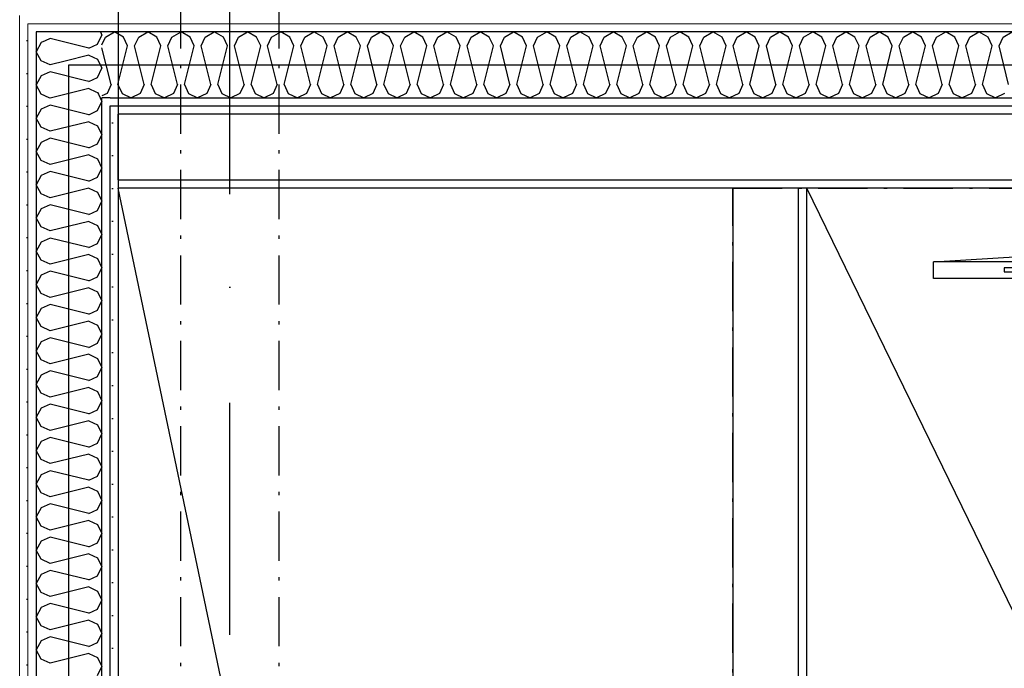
# Model space of a CAD drawing. Header units: millimetres. Extents: x -173281 to 144469, y -85977 to 83288.
# Tile 176 of 256: x -65223 to -63725, y -30455 to -29468. Entities that reach past the tile are written whole.
import ezdxf
from ezdxf.enums import TextEntityAlignment as Align

# ---------------------------------------------------------------- set-up
doc = ezdxf.new("R2010")
doc.units = ezdxf.units.MM
doc.header["$LTSCALE"] = 0.5
doc.header["$MEASUREMENT"] = 0
for name, pattern in [('Akselinje', [1500, 1000, -200, 100, -200]), ('Over snittplan', [260, 150, -50, 10, -50]), ('PLINE', [0]), ('Prikk & stiplet', [1340.555525, 705.555534, -352.777767, 0, -282.222223])]:
    doc.linetypes.add(name, pattern=pattern)
for name, color, linetype in [('223- Bjelker', 7, 'Continuous'), ('24-- Innervegger (Skravur)(Nye konstruksjoner)', 7, 'Continuous'), ('24-- Innervegger(Nye konstruksjoner)', 7, 'Continuous'), ('242- Ikke-bærende innervegger (Skravur)(Nye konstruksjoner)', 7, 'Continuous'), ('242- Ikke-bærende innervegger(Nye konstruksjoner)', 7, 'Continuous'), ('245- Skjørt(Nye konstruksjoner)', 7, 'Continuous'), ('255- Gulvoverflate(Nye konstruksjoner)', 7, 'Continuous'), ('256- Faste himlinger og overflatebehandling(Nye konstruksjoner)', 7, 'Continuous'), ('279- Annet fast inventar(Nye konstruksjoner)', 7, 'Continuous'), ('82-- Modullinjer', 7, 'Continuous'), ('862- M___Nettoareal(Nye konstruksjoner)', 7, 'Continuous'), ('862- M___Nettoareal(Polylinje)(Nye konstruksjoner)', 7, 'Continuous'), ('862- M___Nettoareal(Tekst)(Nye konstruksjoner)', 7, 'Continuous')]:
    doc.layers.add(name, color=color, linetype=linetype)
doc.layers.add('236- Innvendig kledning og overflate(Nye konstruksjoner)', color=7, linetype='Continuous', lineweight=0)
doc.styles.add('GENERATED_STYLE_1', font='arial.ttf')
doc.styles.add('GENERATED_STYLE_2', font='arial.ttf')
doc.linetypes.add('Lydfuge betonggolv', pattern='A,0,[5,A-2607.111 Plan 1. etasje1.Shx,S=3.968254,R=0,X=0,Y=-3.46945e-18],-600,0', length=600)
pattern_1 = [(180, (0, 0), (0, 86.60254), [0, -50]), (180, (-25, -43.3), (0, 86.60254), [0, -50])]
pattern_2 = [(270, (0, 0), (86.60254, 0), [0, -50]), (270, (43.3, -25), (86.60254, 0), [0, -50])]

# ---------------------------------------------------------------- blocks, each defined once
blk = doc.blocks.new('*X40')
at = {"layer": '24-- Innervegger (Skravur)(Nye konstruksjoner)', "linetype": 'PLINE'}
for p, q in [((-65098.2, -29506.7), (-65092.7, -29494.6)), ((-65092.7, -29494.6), (-65078.9, -29486.9)), ((-65065.1, -29494.6), (-65078.9, -29486.9)), ((-65058.9, -29508.2), (-65065.1, -29494.6)), ((-65048.3, -29508.2), (-65042.1, -29494.6)), ((-65042.1, -29494.6), (-65028.3, -29486.9)), ((-65014.5, -29494.6), (-65028.3, -29486.9)), ((-65008.3, -29508.2), (-65014.5, -29494.6)), ((-64997.7, -29508.2), (-64991.5, -29494.6)), ((-64991.5, -29494.6), (-64977.7, -29486.9)), ((-64963.9, -29494.6), (-64977.7, -29486.9)), ((-64957.7, -29508.2), (-64963.9, -29494.6)), ((-64947.1, -29508.2), (-64940.9, -29494.6)), ((-64940.9, -29494.6), (-64927.1, -29486.9)), ((-64913.3, -29494.6), (-64927.1, -29486.9)), ((-64907.1, -29508.2), (-64913.3, -29494.6)), ((-64896.5, -29508.2), (-64890.3, -29494.6)), ((-64890.3, -29494.6), (-64876.5, -29486.9)), ((-64862.7, -29494.6), (-64876.5, -29486.9)), ((-64856.5, -29508.2), (-64862.7, -29494.6)), ((-64845.9, -29508.2), (-64839.8, -29494.6)), ((-64839.8, -29494.6), (-64825.9, -29486.9)), ((-64812.1, -29494.6), (-64825.9, -29486.9)), ((-64806, -29508.2), (-64812.1, -29494.6)), ((-64795.3, -29508.2), (-64789.2, -29494.6)), ((-64789.2, -29494.6), (-64775.4, -29486.9)), ((-64761.5, -29494.6), (-64775.4, -29486.9)), ((-64755.4, -29508.2), (-64761.5, -29494.6)), ((-64744.7, -29508.2), (-64738.6, -29494.6)), ((-64738.6, -29494.6), (-64724.8, -29486.9)), ((-64711, -29494.6), (-64724.8, -29486.9)), ((-64704.8, -29508.2), (-64711, -29494.6)), ((-64694.2, -29508.2), (-64688, -29494.6)), ((-64688, -29494.6), (-64674.2, -29486.9)), ((-64660.4, -29494.6), (-64674.2, -29486.9)), ((-64654.2, -29508.2), (-64660.4, -29494.6)), ((-64643.6, -29508.2), (-64637.4, -29494.6)), ((-64637.4, -29494.6), (-64623.6, -29486.9)), ((-64609.8, -29494.6), (-64623.6, -29486.9)), ((-64603.6, -29508.2), (-64609.8, -29494.6)), ((-64593, -29508.2), (-64586.8, -29494.6)), ((-64586.8, -29494.6), (-64573, -29486.9)), ((-64559.2, -29494.6), (-64573, -29486.9)), ((-64553, -29508.2), (-64559.2, -29494.6)), ((-64542.4, -29508.2), (-64536.2, -29494.6)), ((-64536.2, -29494.6), (-64522.4, -29486.9)), ((-64508.6, -29494.6), (-64522.4, -29486.9)), ((-64502.4, -29508.2), (-64508.6, -29494.6)), ((-64491.8, -29508.2), (-64485.7, -29494.6)), ((-64485.7, -29494.6), (-64471.8, -29486.9)), ((-64458, -29494.6), (-64471.8, -29486.9)), ((-64451.9, -29508.2), (-64458, -29494.6)), ((-64441.2, -29508.2), (-64435.1, -29494.6)), ((-64435.1, -29494.6), (-64421.3, -29486.9)), ((-64407.4, -29494.6), (-64421.3, -29486.9)), ((-64401.3, -29508.2), (-64407.4, -29494.6)), ((-64390.6, -29508.2), (-64384.5, -29494.6)), ((-64384.5, -29494.6), (-64370.7, -29486.9)), ((-64356.9, -29494.6), (-64370.7, -29486.9)), ((-64350.7, -29508.2), (-64356.9, -29494.6)), ((-64340.1, -29508.2), (-64333.9, -29494.6)), ((-64333.9, -29494.6), (-64320.1, -29486.9)), ((-64306.3, -29494.6), (-64320.1, -29486.9)), ((-64300.1, -29508.2), (-64306.3, -29494.6)), ((-64289.5, -29508.2), (-64283.3, -29494.6)), ((-64283.3, -29494.6), (-64269.5, -29486.9)), ((-64255.7, -29494.6), (-64269.5, -29486.9)), ((-64249.5, -29508.2), (-64255.7, -29494.6)), ((-64238.9, -29508.2), (-64232.7, -29494.6)), ((-64232.7, -29494.6), (-64218.9, -29486.9)), ((-64205.1, -29494.6), (-64218.9, -29486.9)), ((-64198.9, -29508.2), (-64205.1, -29494.6)), ((-64188.3, -29508.2), (-64182.1, -29494.6)), ((-64182.1, -29494.6), (-64168.3, -29486.9)), ((-64154.5, -29494.6), (-64168.3, -29486.9)), ((-64148.3, -29508.2), (-64154.5, -29494.6)), ((-64137.7, -29508.2), (-64131.5, -29494.6)), ((-64131.5, -29494.6), (-64117.7, -29486.9)), ((-64103.9, -29494.6), (-64117.7, -29486.9)), ((-64097.8, -29508.2), (-64103.9, -29494.6)), ((-64087.1, -29508.2), (-64081, -29494.6)), ((-64081, -29494.6), (-64067.1, -29486.9)), ((-64053.3, -29494.6), (-64067.1, -29486.9)), ((-64047.2, -29508.2), (-64053.3, -29494.6)), ((-64036.5, -29508.2), (-64030.4, -29494.6)), ((-64030.4, -29494.6), (-64016.6, -29486.9)), ((-64002.7, -29494.6), (-64016.6, -29486.9)), ((-63996.6, -29508.2), (-64002.7, -29494.6)), ((-63986, -29508.2), (-63979.8, -29494.6)), ((-63979.8, -29494.6), (-63966, -29486.9)), ((-63952.2, -29494.6), (-63966, -29486.9)), ((-63946, -29508.2), (-63952.2, -29494.6)), ((-63935.4, -29508.2), (-63929.2, -29494.6)), ((-63929.2, -29494.6), (-63915.4, -29486.9)), ((-63901.6, -29494.6), (-63915.4, -29486.9)), ((-63895.4, -29508.2), (-63901.6, -29494.6)), ((-63884.8, -29508.2), (-63878.6, -29494.6)), ((-63878.6, -29494.6), (-63864.8, -29486.9)), ((-63851, -29494.6), (-63864.8, -29486.9)), ((-63844.8, -29508.2), (-63851, -29494.6)), ((-63834.2, -29508.2), (-63828, -29494.6)), ((-63828, -29494.6), (-63814.2, -29486.9)), ((-63800.4, -29494.6), (-63814.2, -29486.9)), ((-63794.2, -29508.2), (-63800.4, -29494.6)), ((-63783.6, -29508.2), (-63777.4, -29494.6)), ((-63777.4, -29494.6), (-63763.6, -29486.9)), ((-63749.8, -29494.6), (-63763.6, -29486.9)), ((-63743.7, -29508.2), (-63749.8, -29494.6)), ((-63733, -29508.2), (-63726.9, -29494.6)), ((-63726.9, -29494.6), (-63713, -29486.9)), ((-65084.2, -29566.8), (-65098.2, -29510.9)), ((-65073.6, -29566.8), (-65058.9, -29508.2)), ((-65033.6, -29566.8), (-65048.3, -29508.2)), ((-65023, -29566.8), (-65008.3, -29508.2)), ((-64983, -29566.8), (-64997.7, -29508.2)), ((-64972.4, -29566.8), (-64957.7, -29508.2)), ((-64932.4, -29566.8), (-64947.1, -29508.2)), ((-64921.8, -29566.8), (-64907.1, -29508.2)), ((-64881.8, -29566.8), (-64896.5, -29508.2)), ((-64871.2, -29566.8), (-64856.5, -29508.2)), ((-64831.3, -29566.8), (-64845.9, -29508.2)), ((-64820.6, -29566.8), (-64806, -29508.2)), ((-64780.7, -29566.8), (-64795.3, -29508.2)), ((-64770, -29566.8), (-64755.4, -29508.2)), ((-64730.1, -29566.8), (-64744.7, -29508.2)), ((-64719.5, -29566.8), (-64704.8, -29508.2)), ((-64679.5, -29566.8), (-64694.2, -29508.2)), ((-64668.9, -29566.8), (-64654.2, -29508.2)), ((-64628.9, -29566.8), (-64643.6, -29508.2)), ((-64618.3, -29566.8), (-64603.6, -29508.2)), ((-64578.3, -29566.8), (-64593, -29508.2)), ((-64567.7, -29566.8), (-64553, -29508.2)), ((-64527.7, -29566.8), (-64542.4, -29508.2)), ((-64517.1, -29566.8), (-64502.4, -29508.2)), ((-64477.2, -29566.8), (-64491.8, -29508.2)), ((-64466.5, -29566.8), (-64451.9, -29508.2)), ((-64426.6, -29566.8), (-64441.2, -29508.2)), ((-64415.9, -29566.8), (-64401.3, -29508.2)), ((-64376, -29566.8), (-64390.6, -29508.2)), ((-64365.4, -29566.8), (-64350.7, -29508.2)), ((-64325.4, -29566.8), (-64340.1, -29508.2)), ((-64314.8, -29566.8), (-64300.1, -29508.2)), ((-64274.8, -29566.8), (-64289.5, -29508.2)), ((-64264.2, -29566.8), (-64249.5, -29508.2)), ((-64224.2, -29566.8), (-64238.9, -29508.2)), ((-64213.6, -29566.8), (-64198.9, -29508.2)), ((-64173.6, -29566.8), (-64188.3, -29508.2)), ((-64163, -29566.8), (-64148.3, -29508.2)), ((-64123, -29566.8), (-64137.7, -29508.2)), ((-64112.4, -29566.8), (-64097.8, -29508.2)), ((-64072.5, -29566.8), (-64087.1, -29508.2)), ((-64061.8, -29566.8), (-64047.2, -29508.2)), ((-64021.9, -29566.8), (-64036.5, -29508.2)), ((-64011.2, -29566.8), (-63996.6, -29508.2)), ((-63971.3, -29566.8), (-63986, -29508.2)), ((-63960.7, -29566.8), (-63946, -29508.2)), ((-63920.7, -29566.8), (-63935.4, -29508.2)), ((-63910.1, -29566.8), (-63895.4, -29508.2)), ((-63870.1, -29566.8), (-63884.8, -29508.2)), ((-63859.5, -29566.8), (-63844.8, -29508.2)), ((-63819.5, -29566.8), (-63834.2, -29508.2)), ((-63808.9, -29566.8), (-63794.2, -29508.2)), ((-63768.9, -29566.8), (-63783.6, -29508.2)), ((-63758.3, -29566.8), (-63743.7, -29508.2)), ((-63718.4, -29566.8), (-63733, -29508.2)), ((-65084.2, -29566.8), (-65090.3, -29580.4)), ((-65073.6, -29566.8), (-65067.4, -29580.4)), ((-65033.6, -29566.8), (-65039.8, -29580.4)), ((-65023, -29566.8), (-65016.8, -29580.4)), ((-64983, -29566.8), (-64989.2, -29580.4)), ((-64972.4, -29566.8), (-64966.2, -29580.4)), ((-64932.4, -29566.8), (-64938.6, -29580.4)), ((-64921.8, -29566.8), (-64915.6, -29580.4)), ((-64881.8, -29566.8), (-64888, -29580.4)), ((-64871.2, -29566.8), (-64865, -29580.4)), ((-64831.3, -29566.8), (-64837.4, -29580.4)), ((-64820.6, -29566.8), (-64814.5, -29580.4)), ((-64780.7, -29566.8), (-64786.8, -29580.4)), ((-64770, -29566.8), (-64763.9, -29580.4)), ((-64730.1, -29566.8), (-64736.2, -29580.4)), ((-64719.5, -29566.8), (-64713.3, -29580.4)), ((-64679.5, -29566.8), (-64685.7, -29580.4)), ((-64668.9, -29566.8), (-64662.7, -29580.4)), ((-64628.9, -29566.8), (-64635.1, -29580.4)), ((-64618.3, -29566.8), (-64612.1, -29580.4)), ((-64578.3, -29566.8), (-64584.5, -29580.4)), ((-64567.7, -29566.8), (-64561.5, -29580.4)), ((-64527.7, -29566.8), (-64533.9, -29580.4)), ((-64517.1, -29566.8), (-64510.9, -29580.4)), ((-64477.2, -29566.8), (-64483.3, -29580.4)), ((-64466.5, -29566.8), (-64460.4, -29580.4)), ((-64426.6, -29566.8), (-64432.7, -29580.4)), ((-64415.9, -29566.8), (-64409.8, -29580.4)), ((-64376, -29566.8), (-64382.1, -29580.4)), ((-64365.4, -29566.8), (-64359.2, -29580.4)), ((-64325.4, -29566.8), (-64331.6, -29580.4)), ((-64314.8, -29566.8), (-64308.6, -29580.4)), ((-64274.8, -29566.8), (-64281, -29580.4)), ((-64264.2, -29566.8), (-64258, -29580.4)), ((-64224.2, -29566.8), (-64230.4, -29580.4)), ((-64213.6, -29566.8), (-64207.4, -29580.4)), ((-64173.6, -29566.8), (-64179.8, -29580.4)), ((-64163, -29566.8), (-64156.8, -29580.4)), ((-64123, -29566.8), (-64129.2, -29580.4)), ((-64112.4, -29566.8), (-64106.3, -29580.4)), ((-64072.5, -29566.8), (-64078.6, -29580.4)), ((-64061.8, -29566.8), (-64055.7, -29580.4)), ((-64021.9, -29566.8), (-64028, -29580.4)), ((-64011.2, -29566.8), (-64005.1, -29580.4)), ((-63971.3, -29566.8), (-63977.5, -29580.4)), ((-63960.7, -29566.8), (-63954.5, -29580.4)), ((-63920.7, -29566.8), (-63926.9, -29580.4)), ((-63910.1, -29566.8), (-63903.9, -29580.4)), ((-63870.1, -29566.8), (-63876.3, -29580.4)), ((-63859.5, -29566.8), (-63853.3, -29580.4)), ((-63819.5, -29566.8), (-63825.7, -29580.4)), ((-63808.9, -29566.8), (-63802.7, -29580.4)), ((-63768.9, -29566.8), (-63775.1, -29580.4)), ((-63758.3, -29566.8), (-63752.2, -29580.4)), ((-65090.3, -29580.4), (-65098.2, -29584.1)), ((-65067.4, -29580.4), (-65053.6, -29586.9)), ((-65039.8, -29580.4), (-65053.6, -29586.9)), ((-65016.8, -29580.4), (-65003, -29586.9)), ((-64989.2, -29580.4), (-65003, -29586.9)), ((-64966.2, -29580.4), (-64952.4, -29586.9)), ((-64938.6, -29580.4), (-64952.4, -29586.9)), ((-64915.6, -29580.4), (-64901.8, -29586.9)), ((-64888, -29580.4), (-64901.8, -29586.9)), ((-64865, -29580.4), (-64851.2, -29586.9)), ((-64837.4, -29580.4), (-64851.2, -29586.9)), ((-64814.5, -29580.4), (-64800.6, -29586.9)), ((-64786.8, -29580.4), (-64800.6, -29586.9)), ((-64763.9, -29580.4), (-64750.1, -29586.9)), ((-64736.2, -29580.4), (-64750.1, -29586.9)), ((-64713.3, -29580.4), (-64699.5, -29586.9)), ((-64685.7, -29580.4), (-64699.5, -29586.9)), ((-64662.7, -29580.4), (-64648.9, -29586.9)), ((-64635.1, -29580.4), (-64648.9, -29586.9)), ((-64612.1, -29580.4), (-64598.3, -29586.9)), ((-64584.5, -29580.4), (-64598.3, -29586.9)), ((-64561.5, -29580.4), (-64547.7, -29586.9)), ((-64533.9, -29580.4), (-64547.7, -29586.9)), ((-64510.9, -29580.4), (-64497.1, -29586.9)), ((-64483.3, -29580.4), (-64497.1, -29586.9)), ((-64460.4, -29580.4), (-64446.5, -29586.9)), ((-64432.7, -29580.4), (-64446.5, -29586.9)), ((-64409.8, -29580.4), (-64396, -29586.9)), ((-64382.1, -29580.4), (-64396, -29586.9)), ((-64359.2, -29580.4), (-64345.4, -29586.9)), ((-64331.6, -29580.4), (-64345.4, -29586.9)), ((-64308.6, -29580.4), (-64294.8, -29586.9)), ((-64281, -29580.4), (-64294.8, -29586.9)), ((-64258, -29580.4), (-64244.2, -29586.9)), ((-64230.4, -29580.4), (-64244.2, -29586.9)), ((-64207.4, -29580.4), (-64193.6, -29586.9)), ((-64179.8, -29580.4), (-64193.6, -29586.9)), ((-64156.8, -29580.4), (-64143, -29586.9)), ((-64129.2, -29580.4), (-64143, -29586.9)), ((-64106.3, -29580.4), (-64092.4, -29586.9)), ((-64078.6, -29580.4), (-64092.4, -29586.9)), ((-64055.7, -29580.4), (-64041.9, -29586.9)), ((-64028, -29580.4), (-64041.9, -29586.9)), ((-64005.1, -29580.4), (-63991.3, -29586.9)), ((-63977.5, -29580.4), (-63991.3, -29586.9)), ((-63954.5, -29580.4), (-63940.7, -29586.9)), ((-63926.9, -29580.4), (-63940.7, -29586.9)), ((-63903.9, -29580.4), (-63890.1, -29586.9)), ((-63876.3, -29580.4), (-63890.1, -29586.9)), ((-63853.3, -29580.4), (-63839.5, -29586.9)), ((-63825.7, -29580.4), (-63839.5, -29586.9)), ((-63802.7, -29580.4), (-63788.9, -29586.9)), ((-63775.1, -29580.4), (-63788.9, -29586.9)), ((-63752.2, -29580.4), (-63738.3, -29586.9)), ((-63724.5, -29580.4), (-63738.3, -29586.9))]:
    blk.add_line(p, q, dxfattribs=at)
blk = doc.blocks.new('Møte_A-131_14', base_point=(-62705.9, -32058.9))
at = {"layer": '862- M___Nettoareal(Polylinje)(Nye konstruksjoner)', "linetype": 'PLINE', "flags": 128}
blk.add_lwpolyline([(-61590.7, -34721.9), (-61590.7, -29724.4), (-65073.2, -29724.4), (-65073.2, -34721.9)], close=True, dxfattribs=at)
at = {"layer": '862- M___Nettoareal(Tekst)(Nye konstruksjoner)', "style": 'GENERATED_STYLE_1'}
for tag, height, p in [('DUMMY_862', 150, (-63107.8, -32671.2)), ('ROOM_NAME', 150, (-63107.8, -33174.1)), ('DUMMY_861', 100, (-63265, -32773.9)), ('ROOM_NUMBER', 100, (-63265, -33162.7)), ('DUMMY_863', 100, (-62872.1, -33139.8))]:
    blk.add_attdef(tag, text='', height=height, rotation=90, dxfattribs=at).set_placement(p, align=Align.TOP_LEFT)
blk = doc.blocks.new('*X77')
at = {"layer": '242- Ikke-bærende innervegger (Skravur)(Nye konstruksjoner)', "linetype": 'PLINE'}
for p, q in [((-65176.9, -29496.9), (-65184.6, -29500.5)), ((-65118.2, -29511.6), (-65176.9, -29496.9)), ((-65104.7, -29505.4), (-65098.2, -29491.6)), ((-65100.4, -29486.9), (-65098.2, -29491.6)), ((-65118.2, -29511.6), (-65104.7, -29505.4)), ((-65118.2, -29522.2), (-65153.9, -29531.2)), ((-65118.2, -29522.2), (-65104.7, -29528.4)), ((-65104.7, -29528.4), (-65098.2, -29542.2)), ((-65104.7, -29556), (-65098.2, -29542.2)), ((-65118.2, -29562.2), (-65104.7, -29556)), ((-65118.2, -29562.2), (-65124.4, -29560.6)), ((-65107.3, -29577.8), (-65104.7, -29579)), ((-65104.7, -29579), (-65103.4, -29581.7))]:
    blk.add_line(p, q, dxfattribs=at)
blk = doc.blocks.new('*X78')
at = {"layer": '242- Ikke-bærende innervegger (Skravur)(Nye konstruksjoner)', "linetype": 'PLINE'}
for p, q in [((-65190.5, -29503.1), (-65198.2, -29516.9)), ((-65184.6, -29500.5), (-65190.5, -29503.1)), ((-65190.5, -29530.7), (-65198.2, -29516.9)), ((-65176.9, -29536.9), (-65190.5, -29530.7)), ((-65153.9, -29531.2), (-65176.9, -29536.9)), ((-65190.5, -29553.7), (-65198.2, -29567.5)), ((-65176.9, -29547.5), (-65190.5, -29553.7)), ((-65124.4, -29560.6), (-65176.9, -29547.5)), ((-65190.5, -29581.3), (-65198.2, -29567.5)), ((-65118.2, -29572.8), (-65174.7, -29586.9)), ((-65118.2, -29572.8), (-65107.3, -29577.8)), ((-65178.1, -29586.9), (-65190.5, -29581.3)), ((-65103.4, -29581.7), (-65100.9, -29586.9))]:
    blk.add_line(p, q, dxfattribs=at)
blk = doc.blocks.new('*X80')
at = {"layer": '242- Ikke-bærende innervegger (Skravur)(Nye konstruksjoner)', "linetype": 'PLINE'}
for p, q in [((-65176.9, -29587.5), (-65178.1, -29586.9)), ((-65174.7, -29586.9), (-65176.9, -29587.5)), ((-65100.9, -29586.9), (-65098.2, -29592.8)), ((-65176.9, -29598.1), (-65190.5, -29604.3)), ((-65118.2, -29612.8), (-65176.9, -29598.1)), ((-65104.7, -29606.6), (-65098.2, -29592.8)), ((-65190.5, -29604.3), (-65198.2, -29618.1)), ((-65190.5, -29631.9), (-65198.2, -29618.1)), ((-65118.2, -29612.8), (-65104.7, -29606.6)), ((-65176.9, -29638.1), (-65190.5, -29631.9)), ((-65118.2, -29623.4), (-65176.9, -29638.1)), ((-65118.2, -29623.4), (-65104.7, -29629.6)), ((-65104.7, -29629.6), (-65098.2, -29643.4)), ((-65104.7, -29657.2), (-65098.2, -29643.4)), ((-65190.5, -29654.9), (-65198.2, -29668.7)), ((-65176.9, -29648.7), (-65190.5, -29654.9)), ((-65118.2, -29663.4), (-65176.9, -29648.7)), ((-65118.2, -29663.4), (-65104.7, -29657.2)), ((-65190.5, -29682.5), (-65198.2, -29668.7)), ((-65118.2, -29674), (-65176.9, -29688.7)), ((-65118.2, -29674), (-65104.7, -29680.2)), ((-65176.9, -29688.7), (-65190.5, -29682.5)), ((-65104.7, -29680.2), (-65098.2, -29694)), ((-65190.5, -29705.5), (-65198.2, -29719.3)), ((-65176.9, -29699.3), (-65190.5, -29705.5)), ((-65118.2, -29714), (-65176.9, -29699.3)), ((-65118.2, -29714), (-65104.7, -29707.8)), ((-65104.7, -29707.8), (-65098.2, -29694)), ((-65190.5, -29733.1), (-65198.2, -29719.3)), ((-65176.9, -29739.2), (-65190.5, -29733.1)), ((-65118.2, -29724.6), (-65176.9, -29739.2)), ((-65118.2, -29724.6), (-65104.7, -29730.7)), ((-65104.7, -29730.7), (-65098.2, -29744.6)), ((-65176.9, -29749.9), (-65190.5, -29756)), ((-65118.2, -29764.5), (-65176.9, -29749.9)), ((-65104.7, -29758.4), (-65098.2, -29744.6)), ((-65190.5, -29756), (-65198.2, -29769.9)), ((-65118.2, -29764.5), (-65104.7, -29758.4)), ((-65190.5, -29783.7), (-65198.2, -29769.9)), ((-65118.2, -29775.2), (-65176.9, -29789.8)), ((-65118.2, -29775.2), (-65104.7, -29781.3)), ((-65104.7, -29781.3), (-65098.2, -29795.1)), ((-65176.9, -29789.8), (-65190.5, -29783.7)), ((-65104.7, -29809), (-65098.2, -29795.1)), ((-65190.5, -29806.6), (-65198.2, -29820.4)), ((-65176.9, -29800.5), (-65190.5, -29806.6)), ((-65118.2, -29815.1), (-65176.9, -29800.5)), ((-65118.2, -29815.1), (-65104.7, -29809)), ((-65190.5, -29834.3), (-65198.2, -29820.4)), ((-65118.2, -29825.8), (-65176.9, -29840.4)), ((-65118.2, -29825.8), (-65104.7, -29831.9)), ((-65176.9, -29840.4), (-65190.5, -29834.3)), ((-65104.7, -29831.9), (-65098.2, -29845.7)), ((-65190.5, -29857.2), (-65198.2, -29871)), ((-65176.9, -29851), (-65190.5, -29857.2)), ((-65118.2, -29865.7), (-65176.9, -29851)), ((-65104.7, -29859.5), (-65098.2, -29845.7)), ((-65190.5, -29884.8), (-65198.2, -29871)), ((-65118.2, -29865.7), (-65104.7, -29859.5)), ((-65176.9, -29891), (-65190.5, -29884.8)), ((-65118.2, -29876.3), (-65176.9, -29891)), ((-65118.2, -29876.3), (-65104.7, -29882.5)), ((-65104.7, -29882.5), (-65098.2, -29896.3)), ((-65176.9, -29901.6), (-65190.5, -29907.8)), ((-65118.2, -29916.3), (-65176.9, -29901.6)), ((-65104.7, -29910.1), (-65098.2, -29896.3)), ((-65190.5, -29907.8), (-65198.2, -29921.6)), ((-65118.2, -29916.3), (-65104.7, -29910.1)), ((-65190.5, -29935.4), (-65198.2, -29921.6)), ((-65118.2, -29926.9), (-65176.9, -29941.6)), ((-65118.2, -29926.9), (-65104.7, -29933.1)), ((-65176.9, -29941.6), (-65190.5, -29935.4)), ((-65104.7, -29933.1), (-65098.2, -29946.9)), ((-65104.7, -29960.7), (-65098.2, -29946.9)), ((-65190.5, -29958.4), (-65198.2, -29972.2)), ((-65176.9, -29952.2), (-65190.5, -29958.4)), ((-65118.2, -29966.9), (-65176.9, -29952.2)), ((-65118.2, -29966.9), (-65104.7, -29960.7)), ((-65190.5, -29986), (-65198.2, -29972.2)), ((-65118.2, -29977.5), (-65176.9, -29992.2)), ((-65118.2, -29977.5), (-65104.7, -29983.7)), ((-65176.9, -29992.2), (-65190.5, -29986)), ((-65104.7, -29983.7), (-65098.2, -29997.5)), ((-65176.9, -30002.8), (-65190.5, -30009)), ((-65118.2, -30017.5), (-65176.9, -30002.8)), ((-65104.7, -30011.3), (-65098.2, -29997.5)), ((-65190.5, -30009), (-65198.2, -30022.8)), ((-65118.2, -30017.5), (-65104.7, -30011.3)), ((-65190.5, -30036.6), (-65198.2, -30022.8)), ((-65176.9, -30042.8), (-65190.5, -30036.6)), ((-65118.2, -30028.1), (-65176.9, -30042.8)), ((-65118.2, -30028.1), (-65104.7, -30034.3)), ((-65104.7, -30034.3), (-65098.2, -30048.1)), ((-65104.7, -30061.9), (-65098.2, -30048.1)), ((-65190.5, -30059.6), (-65198.2, -30073.4)), ((-65176.9, -30053.4), (-65190.5, -30059.6)), ((-65118.2, -30068.1), (-65176.9, -30053.4)), ((-65118.2, -30068.1), (-65104.7, -30061.9)), ((-65190.5, -30087.2), (-65198.2, -30073.4)), ((-65118.2, -30078.7), (-65176.9, -30093.3)), ((-65118.2, -30078.7), (-65104.7, -30084.8)), ((-65176.9, -30093.3), (-65190.5, -30087.2)), ((-65104.7, -30084.8), (-65098.2, -30098.7)), ((-65190.5, -30110.1), (-65198.2, -30124)), ((-65176.9, -30104), (-65190.5, -30110.1)), ((-65118.2, -30118.6), (-65176.9, -30104)), ((-65118.2, -30118.6), (-65104.7, -30112.5)), ((-65104.7, -30112.5), (-65098.2, -30098.7)), ((-65190.5, -30137.8), (-65198.2, -30124)), ((-65176.9, -30143.9), (-65190.5, -30137.8)), ((-65118.2, -30129.3), (-65176.9, -30143.9)), ((-65118.2, -30129.3), (-65104.7, -30135.4)), ((-65104.7, -30135.4), (-65098.2, -30149.2)), ((-65176.9, -30154.6), (-65190.5, -30160.7)), ((-65118.2, -30169.2), (-65176.9, -30154.6)), ((-65104.7, -30163.1), (-65098.2, -30149.2)), ((-65190.5, -30160.7), (-65198.2, -30174.5)), ((-65118.2, -30169.2), (-65104.7, -30163.1)), ((-65190.5, -30188.4), (-65198.2, -30174.5)), ((-65118.2, -30179.9), (-65176.9, -30194.5)), ((-65118.2, -30179.9), (-65104.7, -30186)), ((-65104.7, -30186), (-65098.2, -30199.8)), ((-65176.9, -30194.5), (-65190.5, -30188.4)), ((-65104.7, -30213.6), (-65098.2, -30199.8)), ((-65190.5, -30211.3), (-65198.2, -30225.1)), ((-65176.9, -30205.1), (-65190.5, -30211.3)), ((-65118.2, -30219.8), (-65176.9, -30205.1)), ((-65118.2, -30219.8), (-65104.7, -30213.6)), ((-65190.5, -30238.9), (-65198.2, -30225.1)), ((-65118.2, -30230.4), (-65176.9, -30245.1)), ((-65118.2, -30230.4), (-65104.7, -30236.6)), ((-65176.9, -30245.1), (-65190.5, -30238.9)), ((-65104.7, -30236.6), (-65098.2, -30250.4)), ((-65190.5, -30261.9), (-65198.2, -30275.7)), ((-65176.9, -30255.7), (-65190.5, -30261.9)), ((-65118.2, -30270.4), (-65176.9, -30255.7)), ((-65104.7, -30264.2), (-65098.2, -30250.4)), ((-65190.5, -30289.5), (-65198.2, -30275.7)), ((-65118.2, -30270.4), (-65104.7, -30264.2)), ((-65176.9, -30295.7), (-65190.5, -30289.5)), ((-65118.2, -30281), (-65176.9, -30295.7)), ((-65118.2, -30281), (-65104.7, -30287.2)), ((-65104.7, -30287.2), (-65098.2, -30301)), ((-65176.9, -30306.3), (-65190.5, -30312.5)), ((-65118.2, -30321), (-65176.9, -30306.3)), ((-65104.7, -30314.8), (-65098.2, -30301)), ((-65190.5, -30312.5), (-65198.2, -30326.3)), ((-65118.2, -30321), (-65104.7, -30314.8)), ((-65190.5, -30340.1), (-65198.2, -30326.3)), ((-65118.2, -30331.6), (-65176.9, -30346.3)), ((-65118.2, -30331.6), (-65104.7, -30337.8)), ((-65176.9, -30346.3), (-65190.5, -30340.1)), ((-65104.7, -30337.8), (-65098.2, -30351.6)), ((-65104.7, -30365.4), (-65098.2, -30351.6)), ((-65190.5, -30363.1), (-65198.2, -30376.9)), ((-65176.9, -30356.9), (-65190.5, -30363.1)), ((-65118.2, -30371.6), (-65176.9, -30356.9)), ((-65118.2, -30371.6), (-65104.7, -30365.4)), ((-65190.5, -30390.7), (-65198.2, -30376.9)), ((-65118.2, -30382.2), (-65176.9, -30396.9)), ((-65118.2, -30382.2), (-65104.7, -30388.4)), ((-65176.9, -30396.9), (-65190.5, -30390.7)), ((-65104.7, -30388.4), (-65098.2, -30402.2)), ((-65176.9, -30407.5), (-65190.5, -30413.7)), ((-65118.2, -30422.2), (-65176.9, -30407.5)), ((-65104.7, -30416), (-65098.2, -30402.2)), ((-65190.5, -30413.7), (-65198.2, -30427.5)), ((-65118.2, -30422.2), (-65104.7, -30416)), ((-65190.5, -30441.3), (-65198.2, -30427.5)), ((-65176.9, -30447.4), (-65190.5, -30441.3)), ((-65118.2, -30432.8), (-65176.9, -30447.4)), ((-65118.2, -30432.8), (-65104.7, -30438.9)), ((-65104.7, -30438.9), (-65098.2, -30452.8)), ((-65104.7, -30466.6), (-65098.2, -30452.8))]:
    blk.add_line(p, q, dxfattribs=at)
blk = doc.blocks.new('TV flatskjerm[145]', base_point=(-62223.7, -29861.9))
at = {"layer": '279- Annet fast inventar(Nye konstruksjoner)', "linetype": 'PLINE'}
for p, q in [((-62223.7, -29836.9), (-63832.6, -29836.9)), ((-63618.1, -29845.7), (-63725.3, -29845.7)), ((-63725.3, -29845.7), (-63725.3, -29851.9)), ((-63725.3, -29851.9), (-63618.1, -29851.9))]:
    blk.add_line(p, q, dxfattribs=at)
at = {"layer": '279- Annet fast inventar(Nye konstruksjoner)', "linetype": 'PLINE', "flags": 128}
blk.add_lwpolyline([(-62223.7, -29861.9), (-63832.6, -29861.9), (-63832.6, -29836.9), (-63430.4, -29811.9), (-62626, -29811.9), (-62223.7, -29836.9)], close=True, dxfattribs=at)
blk = doc.blocks.new('Standard grid marker[269]', base_point=(-65073.2, 26434.4))
at = {"layer": '82-- Modullinjer', "linetype": 'Akselinje'}
blk.add_line((-65073.2, 26234.4), (-65073.2, -50374.4), dxfattribs=at)
at = {"layer": '82-- Modullinjer', "style": 'GENERATED_STYLE_2'}
for tag, p in [('AC_MarkerText_1_0', (-65200.7, 26644.4)), ('AC_MarkerText_1_1', (-65200.7, -50864.4))]:
    blk.add_attdef(tag, text='', height=175, rotation=90, dxfattribs=at).set_placement(p, align=Align.TOP_CENTER)

msp = doc.modelspace()

# ---------------------------------------------------------------- hatches: boundary and pattern name
at = {"layer": '24-- Innervegger (Skravur)(Nye konstruksjoner)', "linetype": 'Continuous'}
h = msp.add_hatch(dxfattribs=at)
h.set_pattern_fill('Gips', color=256, style=0, pattern_type=2)
h.set_pattern_definition(pattern_1)
h.paths.add_polyline_path([(-65210.7, -29474.4), (-61478.2, -29474.4), (-61478.2, -29461.9), (-65210.7, -29461.9)])
h = msp.add_hatch(dxfattribs=at)
h.set_pattern_fill('Gips', color=256, style=0, pattern_type=2)
h.set_pattern_definition(pattern_1)
h.paths.add_polyline_path([(-65198.2, -29486.9), (-61478.2, -29486.9), (-61478.2, -29474.4), (-65198.2, -29474.4)])
h = msp.add_hatch(dxfattribs=at)
h.set_pattern_fill('Gips', color=256, style=0, pattern_type=2)
h.set_pattern_definition(pattern_1)
h.paths.add_polyline_path([(-65085.7, -29599.4), (-61478.2, -29599.4), (-61478.2, -29586.9), (-65085.7, -29586.9)])
h = msp.add_hatch(dxfattribs=at)
h.set_pattern_fill('Gips', color=256, style=0, pattern_type=2)
h.set_pattern_definition(pattern_1)
h.paths.add_polyline_path([(-65073.2, -29611.9), (-61478.2, -29611.9), (-61478.2, -29599.4), (-65073.2, -29599.4)])
at = {"layer": '242- Ikke-bærende innervegger (Skravur)(Nye konstruksjoner)', "linetype": 'Continuous'}
h = msp.add_hatch(dxfattribs=at)
h.set_pattern_fill('Gips', color=256, style=0, pattern_type=2)
h.set_pattern_definition(pattern_2)
h.paths.add_polyline_path([(-65210.7, -29461.9), (-65223.2, -29461.9), (-65210.7, -29474.4)])
h = msp.add_hatch(dxfattribs=at)
h.set_pattern_fill('Gips', color=256, style=0, pattern_type=2)
h.set_pattern_definition(pattern_2)
h.paths.add_polyline_path([(-65210.7, -29474.4), (-65223.2, -29461.9), (-65223.2, -29474.4)])
h = msp.add_hatch(dxfattribs=at)
h.set_pattern_fill('Gips', color=256, style=0, pattern_type=2)
h.set_pattern_definition(pattern_2)
h.paths.add_polyline_path([(-65210.7, -29474.4), (-65223.2, -29474.4), (-65223.2, -33576.9), (-65210.7, -33576.9)])
h = msp.add_hatch(dxfattribs=at)
h.set_pattern_fill('Gips', color=256, style=0, pattern_type=2)
h.set_pattern_definition(pattern_2)
h.paths.add_polyline_path([(-65198.2, -29474.4), (-65210.7, -29474.4), (-65198.2, -29486.9)])
h = msp.add_hatch(dxfattribs=at)
h.set_pattern_fill('Gips', color=256, style=0, pattern_type=2)
h.set_pattern_definition(pattern_2)
h.paths.add_polyline_path([(-65210.7, -29486.9), (-65198.2, -29486.9), (-65210.7, -29474.4)])
h = msp.add_hatch(dxfattribs=at)
h.set_pattern_fill('Gips', color=256, style=0, pattern_type=2)
h.set_pattern_definition(pattern_2)
h.paths.add_polyline_path([(-65210.7, -29486.9), (-65210.7, -33576.9), (-65198.2, -33576.9), (-65198.2, -29486.9)])
h = msp.add_hatch(dxfattribs=at)
h.set_pattern_fill('Gips', color=256, style=0, pattern_type=2)
h.set_pattern_definition(pattern_2)
h.paths.add_polyline_path([(-65085.7, -29586.9), (-65098.2, -29586.9), (-65085.7, -29599.4)])
h = msp.add_hatch(dxfattribs=at)
h.set_pattern_fill('Gips', color=256, style=0, pattern_type=2)
h.set_pattern_definition(pattern_2)
h.paths.add_polyline_path([(-65085.7, -29599.4), (-65098.2, -29586.9), (-65098.2, -29599.4)])
h = msp.add_hatch(dxfattribs=at)
h.set_pattern_fill('Gips', color=256, style=0, pattern_type=2)
h.set_pattern_definition(pattern_2)
h.paths.add_polyline_path([(-65098.2, -31721.9), (-65085.7, -31721.9), (-65085.7, -29599.4), (-65098.2, -29599.4)])
h = msp.add_hatch(dxfattribs=at)
h.set_pattern_fill('Gips', color=256, style=0, pattern_type=2)
h.set_pattern_definition(pattern_2)
h.paths.add_polyline_path([(-65073.2, -29599.4), (-65085.7, -29599.4), (-65073.2, -29611.9)])
h = msp.add_hatch(dxfattribs=at)
h.set_pattern_fill('Gips', color=256, style=0, pattern_type=2)
h.set_pattern_definition(pattern_2)
h.paths.add_polyline_path([(-65073.2, -29611.9), (-65085.7, -29599.4), (-65085.7, -29611.9)])
h = msp.add_hatch(dxfattribs=at)
h.set_pattern_fill('Gips', color=256, style=0, pattern_type=2)
h.set_pattern_definition(pattern_2)
h.paths.add_polyline_path([(-65085.7, -31721.9), (-65073.2, -31721.9), (-65073.2, -29611.9), (-65085.7, -29611.9)])
h = msp.add_hatch(dxfattribs=at)
h.set_pattern_fill('Gips', color=256, style=0, pattern_type=2)
h.set_pattern_definition([(0, (0, 0), (0, 86.60254), [0, -50]), (0, (25, 43.3), (0, 86.60254), [0, -50])])
h.paths.add_polyline_path([(-65073.2, -29724.4), (-61590.7, -29724.4), (-61590.7, -29711.9), (-65073.2, -29711.9)])

# ---------------------------------------------------------------- linework, layer by layer
at = {"layer": '223- Bjelker', "linetype": 'Over snittplan'}
for p, q in [((-64978.2, -43811.9), (-64978.2, -25816.9)), ((-64828.2, -43811.9), (-64828.2, -25816.9))]:
    msp.add_line(p, q, dxfattribs=at)
at = {"layer": '223- Bjelker', "linetype": 'Prikk & stiplet'}
msp.add_line((-64903.2, -43811.9), (-64903.2, -25816.9), dxfattribs=at)
at = {"layer": '236- Innvendig kledning og overflate(Nye konstruksjoner)', "linetype": 'PLINE'}
for p, q in [((-65198.2, -29474.4), (-65210.7, -29474.4)), ((-65210.7, -29474.4), (-65210.7, -29486.9)), ((-61478.2, -29474.4), (-65198.2, -29474.4)), ((-65210.7, -29486.9), (-65210.7, -33576.9))]:
    msp.add_line(p, q, dxfattribs=at)
at = {"layer": '236- Innvendig kledning og overflate(Nye konstruksjoner)', "linetype": 'PLINE', "flags": 128}
for points in [[(-65223.2, -29461.9), (-65223.2, -33576.9)], [(-65073.2, -29611.9), (-61478.2, -29611.9)], [(-65073.2, -31721.9), (-65073.2, -29611.9)], [(-65073.2, -29724.4), (-65073.2, -29711.9)], [(-65073.2, -29724.4), (-61590.7, -29724.4)]]:
    msp.add_lwpolyline(points, dxfattribs=at)
at = {"layer": '24-- Innervegger(Nye konstruksjoner)', "linetype": 'PLINE'}
for p, q in [((-65098.2, -29486.9), (-65198.2, -29486.9)), ((-65098.2, -29486.9), (-65198.2, -29486.9)), ((-61478.2, -29486.9), (-65098.2, -29486.9)), ((-65085.7, -29586.9), (-65098.2, -29586.9)), ((-65085.7, -29586.9), (-65098.2, -29586.9)), ((-65085.7, -29586.9), (-61478.2, -29586.9)), ((-65085.7, -29599.4), (-61478.2, -29599.4))]:
    msp.add_line(p, q, dxfattribs=at)
at = {"layer": '242- Ikke-bærende innervegger(Nye konstruksjoner)', "linetype": 'PLINE'}
for p, q in [((-65198.2, -29486.9), (-65198.2, -29586.9)), ((-65198.2, -29586.9), (-65198.2, -33576.9)), ((-65098.2, -31721.9), (-65098.2, -29586.9)), ((-65085.7, -31721.9), (-65085.7, -29599.4)), ((-65073.2, -29711.9), (-61590.7, -29711.9))]:
    msp.add_line(p, q, dxfattribs=at)
at = {"layer": '242- Ikke-bærende innervegger(Nye konstruksjoner)', "linetype": 'PLINE', "flags": 128}
for points in [[(-61590.7, -29611.9), (-65073.2, -29611.9)], [(-65073.2, -29711.9), (-65073.2, -29611.9)]]:
    msp.add_lwpolyline(points, dxfattribs=at)
at = {"layer": '245- Skjørt(Nye konstruksjoner)', "linetype": 'PLINE', "flags": 128}
for points in [[(-64038.2, -29724.4), (-64138.2, -29724.4)], [(-64138.2, -29724.4), (-64138.2, -34721.9)], [(-64025.7, -29724.4), (-64038.2, -29724.4)], [(-64025.7, -34721.9), (-64025.7, -29724.4)]]:
    msp.add_lwpolyline(points, dxfattribs=at)
at = {"layer": '255- Gulvoverflate(Nye konstruksjoner)', "linetype": 'Lydfuge betonggolv'}
msp.add_lwpolyline([(-65148.2, -31721.9), (-65148.2, -29536.9), (-61478.2, -29536.9)], dxfattribs=at)
at = {"layer": '256- Faste himlinger og overflatebehandling(Nye konstruksjoner)', "linetype": 'PLINE'}
for p, q in [((-64025.7, -34721.9), (-65073.2, -29724.4)), ((-61590.7, -34721.9), (-64025.7, -29724.4))]:
    msp.add_line(p, q, dxfattribs=at)
at = {"layer": '256- Faste himlinger og overflatebehandling(Nye konstruksjoner)', "linetype": 'PLINE', "flags": 128}
msp.add_lwpolyline([(-64038.2, -34721.9), (-64038.2, -29724.4), (-65073.2, -29724.4), (-65073.2, -34721.9)], close=True, dxfattribs=at)
at = {"layer": '256- Faste himlinger og overflatebehandling(Nye konstruksjoner)', "linetype": 'Over snittplan', "flags": 128}
for points in [[(-64138.2, -34721.9), (-64138.2, -29724.4)], [(-64138.2, -29724.4), (-61590.7, -29724.4)]]:
    msp.add_lwpolyline(points, dxfattribs=at)

# ---------------------------------------------------------------- block references
at = {"layer": '24-- Innervegger(Nye konstruksjoner)'}
msp.add_blockref('*X40', (0, 0), dxfattribs=at)
at = {"layer": '242- Ikke-bærende innervegger(Nye konstruksjoner)'}
for name in ['*X77', '*X78', '*X80']:
    msp.add_blockref(name, (0, 0), dxfattribs=at)
at = {"layer": '279- Annet fast inventar(Nye konstruksjoner)', "linetype": 'PLINE'}
msp.add_blockref('TV flatskjerm[145]', (-62223.7, -29861.9), dxfattribs=at)
at = {"layer": '82-- Modullinjer', "linetype": 'PLINE'}
msp.add_blockref('Standard grid marker[269]', (-65073.2, 26434.4), dxfattribs=at)
at = {"layer": '862- M___Nettoareal(Nye konstruksjoner)', "linetype": 'Continuous'}
msp.add_blockref('Møte_A-131_14', (-62705.9, -32058.9), dxfattribs=at)

doc.saveas('drawing.dxf')
